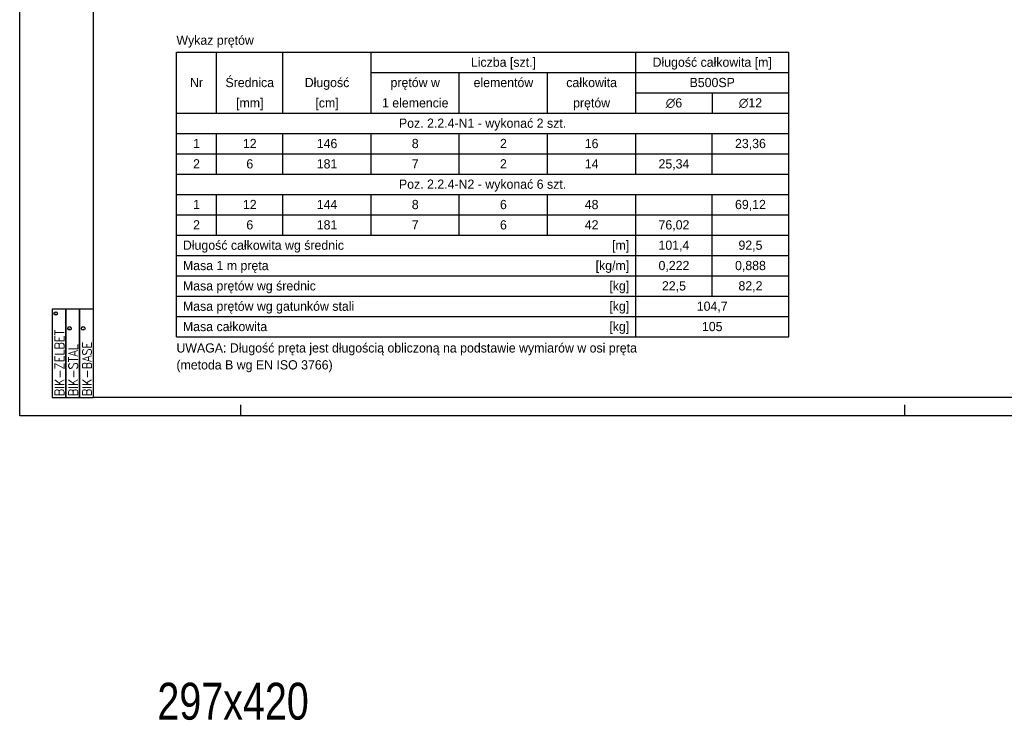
# Model space of a CAD drawing. Header units: millimetres. Extents: x -5773 to -2898, y -9833 to -1081.
# Tile 30 of 53: x -3948 to -3281, y -5077 to -4602. Entities that reach past the tile are written whole.
import ezdxf
from ezdxf.enums import TextEntityAlignment as Align

# ---------------------------------------------------------------- set-up
doc = ezdxf.new("R2010")
doc.units = ezdxf.units.MM
doc.header["$LTSCALE"] = 25
for name, color, linetype in [('BA_pdz', 2, 'Continuous'), ('BA_ram', 2, 'Continuous'), ('BA_txg', 3, 'Continuous')]:
    doc.layers.add(name, color=color, linetype=linetype)
doc.styles.add('BIKTC', font='bikromsw.shx', dxfattribs={"width": 0.85})
doc.styles.add('BIKTG', font='bikromsw.shx', dxfattribs={"width": 0.85})
doc.styles.add('BIKTS', font='bikromsw.shx', dxfattribs={"width": 0.85})
doc.styles.add('ROMANC', font='ROMANC.SHX', dxfattribs={"width": 0.9})
doc.styles.add('SPECBUD_TXT', font='txt')

# ---------------------------------------------------------------- blocks, each defined once
blk = doc.blocks.new('BBB')
for points in [[(2.391, 0.747), (2.391, 1.121), (0, 1.121), (0, 0.747)], [(2.391, 0.374), (2.391, 0.747), (0, 0.747), (0, 0.374)], [(2.391, 0), (2.391, 0.374), (0, 0.374), (0, 0)]]:
    blk.add_lwpolyline(points, close=True)
for centre in [(2.277, 1.024), (1.871, 0.65), (1.871, 0.277)]:
    blk.add_circle(centre, 0.0493)
at = {"style": 'ROMANC', "width": 0.9}
for s, p in [('BIK-ZELBET', (0.032, 0.798)), ('BIK-STAL', (0.032, 0.424)), ('BIK-BASE', (0.032, 0.051))]:
    blk.add_text(s, height=0.2488, dxfattribs=at).set_placement(p)
at = {"style": 'BIKTS', "width": 0.85}
for p in [(2.277, 1.024), (1.871, 0.65), (1.871, 0.277)]:
    blk.add_text('R', height=0.0573, dxfattribs=at).set_placement(p, align=Align.MIDDLE_CENTER)
blk = doc.blocks.new('biketyk')
at = {"xscale": 10, "yscale": 10, "zscale": 10, "rotation": 90}
blk.add_blockref('BBB', (0, 0), dxfattribs=at)
at = {"style": 'BIKTC', "width": 0.8}
for tag, p in [('KOMENTARZ', (-0.98, 25.57)), ('RYSUNEK', (-8.46, 25.57)), ('DATA', (-4.72, 25.57))]:
    blk.add_attdef(tag, p, '', height=2, rotation=90, dxfattribs=at)

msp = doc.modelspace()

# ---------------------------------------------------------------- linework, layer by layer
at = {"color": 2, "linetype": 'Continuous', "ltscale": 125}
for p, q in [((-3842.03, -4623.67), (-3426.98, -4623.67)), ((-3842.03, -4816.59), (-3842.03, -4623.67)), ((-3426.98, -4816.59), (-3426.98, -4623.67)), ((-3842.03, -4665.01), (-3426.98, -4665.01)), ((-3842.03, -4747.69), (-3426.98, -4747.69)), ((-3842.03, -4816.59), (-3426.98, -4816.59))]:
    msp.add_line(p, q, dxfattribs=at)
at = {"color": 1, "linetype": 'Continuous', "ltscale": 125}
for p, q in [((-3814.77, -4665.01), (-3814.77, -4623.67)), ((-3769.82, -4665.01), (-3769.82, -4623.67)), ((-3710.04, -4665.01), (-3710.04, -4623.67)), ((-3530.7, -4665.01), (-3530.7, -4623.67)), ((-3710.04, -4637.45), (-3426.98, -4637.45)), ((-3650.26, -4665.01), (-3650.26, -4637.45)), ((-3590.48, -4665.01), (-3590.48, -4637.45)), ((-3530.7, -4651.23), (-3426.98, -4651.23)), ((-3478.84, -4651.23), (-3478.84, -4665.01)), ((-3842.03, -4678.79), (-3426.98, -4678.79)), ((-3814.77, -4706.35), (-3814.77, -4678.79)), ((-3769.82, -4706.35), (-3769.82, -4678.79)), ((-3710.04, -4706.35), (-3710.04, -4678.79)), ((-3650.26, -4706.35), (-3650.26, -4678.79)), ((-3590.48, -4706.35), (-3590.48, -4678.79)), ((-3530.7, -4706.35), (-3530.7, -4678.79)), ((-3478.84, -4706.35), (-3478.84, -4678.79)), ((-3842.03, -4692.57), (-3426.98, -4692.57)), ((-3842.03, -4706.35), (-3426.98, -4706.35)), ((-3842.03, -4720.13), (-3426.98, -4720.13)), ((-3814.77, -4747.69), (-3814.77, -4720.13)), ((-3769.82, -4747.69), (-3769.82, -4720.13)), ((-3710.04, -4747.69), (-3710.04, -4720.13)), ((-3650.26, -4747.69), (-3650.26, -4720.13)), ((-3590.48, -4747.69), (-3590.48, -4720.13)), ((-3530.7, -4816.59), (-3530.7, -4720.13)), ((-3478.84, -4789.03), (-3478.84, -4720.13)), ((-3842.03, -4733.91), (-3426.98, -4733.91)), ((-3842.03, -4761.47), (-3426.98, -4761.47)), ((-3842.03, -4775.25), (-3426.98, -4775.25)), ((-3842.03, -4789.03), (-3426.98, -4789.03)), ((-3842.03, -4802.81), (-3426.98, -4802.81))]:
    msp.add_line(p, q, dxfattribs=at)
at = {"layer": 'BA_pdz', "color": 1}
for p, q in [((-3798.26, -4870.3), (-3798.26, -4862.8)), ((-3348.26, -4870.3), (-3348.26, -4862.8))]:
    msp.add_line(p, q, dxfattribs=at)
at = {"layer": 'BA_ram', "color": 1}
msp.add_lwpolyline([(-3948.26, -4870.3), (-3948.26, -4127.8), (-2898.26, -4127.8), (-2898.26, -4870.3)], close=True, dxfattribs=at)
at = {"layer": 'BA_ram'}
msp.add_lwpolyline([(-3898.26, -4857.8), (-3898.26, -4140.3), (-2910.76, -4140.3), (-2910.76, -4857.8)], close=True, dxfattribs=at)

# ---------------------------------------------------------------- block references
at = {"layer": 'BA_ram', "xscale": 2.5, "yscale": 2.5, "zscale": 2.5}
msp.add_blockref('biketyk', (-3898.26, -4857.8), dxfattribs=at)

# ---------------------------------------------------------------- texts
at = {"color": 2, "ltscale": 125, "style": 'SPECBUD_TXT'}
for s, p in [('Wykaz prętów', (-3842.03, -4615.63)), ('Długość całkowita wg średnic', (-3837.61, -4754.58)), ('Masa 1 m pręta', (-3837.61, -4768.36)), ('Masa prętów wg średnic', (-3837.61, -4782.14)), ('Masa prętów wg gatunków stali', (-3837.61, -4795.92)), ('Masa całkowita', (-3837.61, -4809.7))]:
    msp.add_text(s, height=6.25, dxfattribs=at).set_placement(p, align=Align.MIDDLE_LEFT)
for s, p in [('Liczba [szt.]', (-3620.37, -4630.56)), ('Długość całkowita [m]', (-3478.84, -4630.56)), ('Nr', (-3828.4, -4644.34)), ('Średnica', (-3792.3, -4644.34)), ('Długość', (-3739.93, -4644.34)), ('prętów w', (-3680.15, -4644.34)), ('elementów', (-3620.37, -4644.34)), ('całkowita', (-3560.59, -4644.34)), ('B500SP', (-3478.84, -4644.34)), ('[mm]', (-3792.3, -4658.12)), ('[cm]', (-3739.93, -4658.12)), ('1 elemencie', (-3680.15, -4658.12)), ('prętów', (-3560.59, -4658.12)), ('∅6', (-3504.77, -4658.12)), ('∅12', (-3452.91, -4658.12)), ('Poz. 2.2.4-N1 - wykonać 2 szt.', (-3634.51, -4671.9)), ('1', (-3828.4, -4685.68)), ('12', (-3792.3, -4685.68)), ('146', (-3739.93, -4685.68)), ('8', (-3680.15, -4685.68)), ('2', (-3620.37, -4685.68)), ('16', (-3560.59, -4685.68)), ('23,36', (-3452.91, -4685.68)), ('2', (-3828.4, -4699.46)), ('6', (-3792.3, -4699.46)), ('181', (-3739.93, -4699.46)), ('7', (-3680.15, -4699.46)), ('2', (-3620.37, -4699.46)), ('14', (-3560.59, -4699.46)), ('25,34', (-3504.77, -4699.46)), ('Poz. 2.2.4-N2 - wykonać 6 szt.', (-3634.51, -4713.24)), ('1', (-3828.4, -4727.02)), ('12', (-3792.3, -4727.02)), ('144', (-3739.93, -4727.02)), ('8', (-3680.15, -4727.02)), ('6', (-3620.37, -4727.02)), ('48', (-3560.59, -4727.02)), ('69,12', (-3452.91, -4727.02)), ('2', (-3828.4, -4740.8)), ('6', (-3792.3, -4740.8)), ('181', (-3739.93, -4740.8)), ('7', (-3680.15, -4740.8)), ('6', (-3620.37, -4740.8)), ('42', (-3560.59, -4740.8)), ('76,02', (-3504.77, -4740.8)), ('101,4', (-3504.77, -4754.58)), ('92,5', (-3452.91, -4754.58)), ('0,222', (-3504.77, -4768.36)), ('0,888', (-3452.91, -4768.36)), ('22,5', (-3504.77, -4782.14)), ('82,2', (-3452.91, -4782.14)), ('104,7', (-3478.84, -4795.92)), ('105', (-3478.84, -4809.7))]:
    msp.add_text(s, height=6.25, dxfattribs=at).set_placement(p, align=Align.MIDDLE_CENTER)
for s, p in [('[m]', (-3535.12, -4754.58)), ('[kg/m]', (-3535.12, -4768.36)), ('[kg]', (-3535.12, -4782.14)), ('[kg]', (-3535.12, -4795.92)), ('[kg]', (-3535.12, -4809.7))]:
    msp.add_text(s, height=6.25, dxfattribs=at).set_placement(p, align=Align.MIDDLE_RIGHT)
for s, p in [('UWAGA: Długość pręta jest długością obliczoną na podstawie wymiarów w osi pręta ', (-3842.03, -4821.07)), ('(metoda B wg EN ISO 3766)', (-3842.03, -4832.55))]:
    msp.add_text(s, height=6.25, dxfattribs=at).set_placement(p, align=Align.TOP_LEFT)
at = {"layer": 'BA_txg', "style": 'BIKTG', "width": 0.8}
msp.add_text('297x420', height=25, dxfattribs=at).set_placement((-3854.92, -5076.13))

doc.saveas('drawing.dxf')
